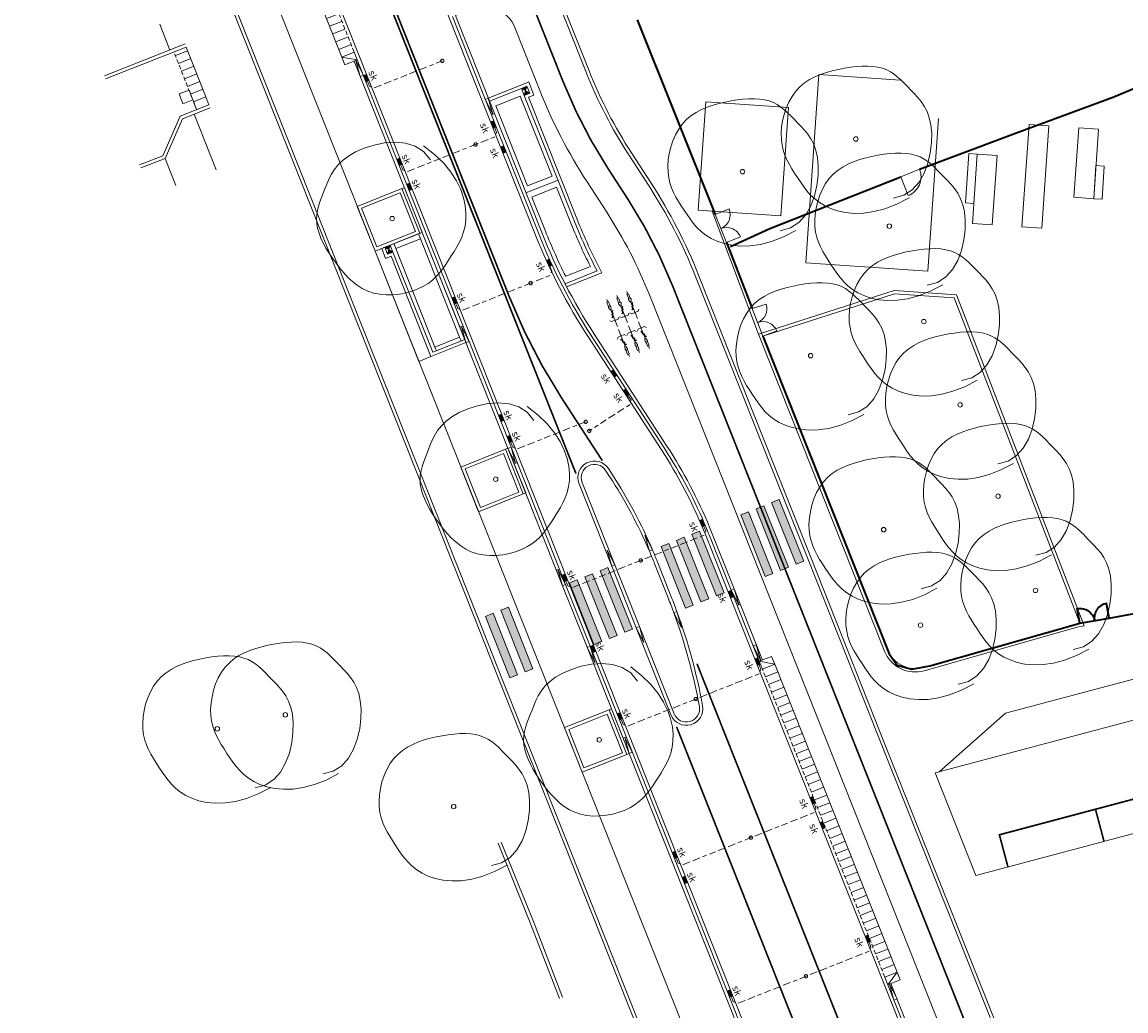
# Model space of a CAD drawing. Header units: metres. Extents: x 196678 to 197613, y 355400 to 356418.
# Tile 32 of 40: x 196789 to 196856, y 355919 to 355979. Entities that reach past the tile are written whole.
import ezdxf
from ezdxf.enums import TextEntityAlignment as Align

# ---------------------------------------------------------------- set-up
doc = ezdxf.new("R2010")
doc.units = ezdxf.units.M
for name, pattern in [('DASHED2', [0.375, 0.25, -0.125]), ('RI-GWA_AANSLUITLEIDING-SO', [23, 4, -1.8, 2.6, -1.8, 4.6, -1.8, 4.6, -1.8]), ('VW-11_STREEP', [2, 1, -1]), ('VW-30270_STREEP', [3, 0.3, -2.7])]:
    doc.linetypes.add(name, pattern=pattern)
for name, color, linetype, lineweight in [('B-ME-IE-TERREINAFSCHEIDING_DOORGANG-G', 1, 'Continuous', 18), ('B-WE-GR-BOOM-S', 252, 'Continuous', 18), ('B-WE-IE-TERREINAFSCHEIDING_KUNSTMATIG_HEKWERK_RASTER-G', 23, 'IE-TERREINAFSCHEIDING_KUNSTMATIG-SO', 35), ('B-WE-RI-GWA_RIOOLPUT_PUTRAND-G', 30, 'Continuous', 18), ('N-WE-GR-BOOM-S', 7, 'Continuous', 18), ('N-WE-RI-GWA_KOLK_STRAATKOLK-450X300-S', 5, 'Continuous', 18), ('N-WE-RI-GWA_KOLK_STRAATKOLK-S', 5, 'Continuous', 18), ('N-WE-RI-GWA_KOLKAANSLUITLEIDING-G', 5, 'RI-GWA_AANSLUITLEIDING-SO', 18), ('N-WE-RI-HWA_KOLK-S', 5, 'Continuous', 18), ('N-WE-VH-GOOT-TEGEL_200x200-G', 5, 'Continuous', 18), ('N-WE-VH-KANTOPSLUITING_ELEMENT_VERLOOPBAND-G', 5, 'Continuous', 18), ('N01-WE-IE-MEUBILAIR_WEGMEUBILAIR_FIETSENREK-S', 7, 'Continuous', 9), ('N01-WE-IE-TERREINAFSCHEIDING_KUNSTMATIG_RASTERHEKWERK-G', 20, 'IE-TERREINAFSCHEIDING_KUNSTMATIG-SO', 35), ('N01-WE-VH-GOOT_TEGEL-G', 5, 'Continuous', 18), ('N01-WE-VH-KANTOPSLUITING_ACHTERKANTBAND-G', 5, 'Continuous', 18), ('N01-WE-VH-KANTOPSLUITING_ELEMENT_INRIT-G', 5, 'Continuous', 18), ('N01-WE-VH-KANTOPSLUITING_ELEMENT_INRIT_VOORKANT_BLOKKEN-G', 5, 'DASHED2', 18), ('N01-WE-VH-KANTOPSLUITING_GELEIDEBAND_50 200-G', 5, 'Continuous', 18), ('N01-WE-VH-KANTOPSLUITING_OPSLUITBAND_200X250-G', 5, 'Continuous', 18), ('N01-WE-VH-KANTOPSLUITING_TROTTOIRBAND_180X200-G', 5, 'Continuous', 18), ('N01-WE-VH-KANTOPSLUITING_VERLOOPBAND-G', 5, 'Continuous', 18), ('N01-WE-VH-KANTVERHARDING-G', 5, 'Continuous', 13), ('N01-WE-VH-MATERIAALGRENS-G', 5, 'Continuous', 13), ('N01-WE-VW-MARKERING_DWARS_OVERSTEEK_VOETGANGERS-G', 7, 'Continuous', 0), ('N01-WE-VW-MARKERING_DWARS_OVERSTEEK_VOETGANGERS-V', 7, 'Continuous', 18), ('N01-WE-VW-MARKERING_LANGS_STREEP_11-G', 7, 'VW-11_STREEP', 13), ('N01-WE-VW-MARKERING_LANGS_STREEP_11_010-G', 7, 'VW-11_STREEP', 13), ('N01-WE-VW-MARKERING_LANGS_STREEP_30270_010-G', 7, 'VW-30270_STREEP', 13), ('N01-WE-VW-MARKERING_LANGS_STREEP_DOORGETROKKEN_010-G', 7, 'Continuous', 13)]:
    doc.layers.add(name, color=color, linetype=linetype, lineweight=lineweight)
doc.layers.add('B-WE-IE-TERREINAFSCHEIDING_KUNSTMATIG_HEKWERK_GIETIJZER-G', color=7, linetype='IE-TERREINAFSCHEIDING-KUNSTMATIG', lineweight=35, true_color=0xa50000)
doc.styles.add('NLCS-ISO-M250-T18', font='NLCS-ISO.ttf', dxfattribs={"height": 0.45})
doc.linetypes.add('IE-TERREINAFSCHEIDING-KUNSTMATIG', pattern='A,4,[82,NLCS.SHX,S=0.75,R=90,X=0,Y=0],4,-2', length=10)
doc.linetypes.add('IE-TERREINAFSCHEIDING_KUNSTMATIG-SO', pattern='A,4,[82,NLCS.SHX,S=0.75,R=90,X=0,Y=0],4,-2', length=10)

# ---------------------------------------------------------------- blocks, each defined once
blk = doc.blocks.new('SGR-BOOM_09')
blk.add_lwpolyline([(-2.711, 3.837), (-3.391, 3.615), (-3.939, 3.223), (-4.367, 2.697), (-4.684, 2.075), (-4.901, 1.394), (-5.029, 0.692), (-5.078, 0.004), (-5.057, -0.631), (-4.978, -1.184), (-4.849, -1.658), (-4.679, -2.064), (-4.477, -2.414), (-4.251, -2.716), (-4.01, -2.983), (-3.764, -3.225), (-3.519, -3.452), (-3.284, -3.674), (-3.056, -3.889), (-2.829, -4.093), (-2.6, -4.282), (-2.363, -4.453), (-2.114, -4.603), (-1.847, -4.727), (-1.559, -4.822), (-1.246, -4.884), (-0.91, -4.917), (-0.554, -4.921), (-0.182, -4.9), (0.202, -4.856), (0.595, -4.791), (0.994, -4.707), (1.395, -4.608), (1.794, -4.494), (2.188, -4.363), (2.571, -4.21), (2.939, -4.034), (3.289, -3.828), (3.615, -3.591), (3.913, -3.317), (4.179, -3.005), (4.41, -2.651), (4.604, -2.263), (4.761, -1.849), (4.881, -1.421), (4.964, -0.986), (5.01, -0.553), (5.019, -0.132), (4.99, 0.267), (4.925, 0.639), (4.826, 0.985), (4.699, 1.309), (4.548, 1.616), (4.377, 1.91), (4.191, 2.196), (3.994, 2.477), (3.79, 2.759), (3.583, 3.043), (3.366, 3.327), (3.134, 3.606), (2.878, 3.874), (2.592, 4.126), (2.268, 4.357), (1.9, 4.563), (1.48, 4.737), (1.004, 4.874), (0.471, 4.963), (-0.115, 4.99), (-0.752, 4.944), (-1.438, 4.81), (-2.17, 4.577), (-2.945, 4.231), (-3.76, 3.761)])
blk.add_circle((0, 0), 0.15)
blk = doc.blocks.new('SRI-KOLK_STRAAT_450X350-SO')
h = blk.add_hatch(color=256)
h.dxf.hatch_style = 1
h.paths.add_polyline_path([(-1.125, 0), (0, 0.875), (-1.125, 1.75)])
h.paths.add_polyline_path([(1.125, 0), (1.125, 1.75), (0, 0.875)])
for p, q in [((-1.125, 0), (1.125, 1.75)), ((1.125, 0), (-1.125, 1.75))]:
    blk.add_line(p, q)
blk.add_lwpolyline([(-1.125, 0), (1.125, 0), (1.125, 1.75), (-1.125, 1.75)], close=True)
blk = doc.blocks.new('*U161')
blk.add_solid([(0.225, 0), (-0.225, 0), (0.225, -0.2), (-0.225, -0.2)])
at = {"style": 'NLCS-ISO-M250-T18'}
blk.add_attdef('SK', text='', height=0.45, dxfattribs=at).set_placement((0, -1.01), align=Align.BOTTOM_CENTER)
blk = doc.blocks.new('*U162')
blk.add_solid([(0.225, 0), (-0.225, 0), (0.225, -0.2), (-0.225, -0.2)])
at = {"style": 'NLCS-ISO-M250-T18'}
blk.add_attdef('SK', text='', height=0.45, dxfattribs=at).set_placement((0, 0), align=Align.BOTTOM_CENTER)
blk = doc.blocks.new('*U18')
at = {"flags": 128}
for points in [[(-0.078, 1.345), (-0.028, 1.196, 0.720759), (0.028, 1.196), (0.078, 1.345, 0.511918), (0.031, 1.411), (-0.031, 1.411, 0.511918)], [(0.572, 1.345), (0.622, 1.196, 0.720759), (0.678, 1.196), (0.728, 1.345, 0.511918), (0.681, 1.411), (0.619, 1.411, 0.511918)], [(1.222, 1.345), (1.272, 1.196, 0.720759), (1.328, 1.196), (1.378, 1.345, 0.511918), (1.331, 1.411), (1.269, 1.411, 0.511918)]]:
    blk.add_lwpolyline(points, format="xyb", close=True, dxfattribs=at)
for points in [[(0.05, 1.407), (0.05, 1.698), (-0.05, 1.698), (-0.05, 1.407)], [(0.7, 1.407), (0.7, 1.698), (0.6, 1.698), (0.6, 1.407)], [(1.35, 1.407), (1.35, 1.698), (1.25, 1.698), (1.25, 1.407)]]:
    blk.add_lwpolyline(points)
for points in [[(0, 1.698), (0, 1.85)], [(0.65, 1.698), (0.65, 1.85)], [(1.3, 1.698), (1.3, 1.85)], [(-0.1, 0.707), (-0.05, 0.707), (-0.05, 0.907), (0.05, 0.907), (0.05, 1.107), (0.1, 1.107)], [(-0.1, 0.707), (-0.1, 0.737), (-0.05, 0.737)], [(0, 0.1), (0, 1.176)], [(0.1, 1.107), (0.1, 1.077), (0.05, 1.077)], [(0.55, 0.707), (0.6, 0.707), (0.6, 0.907), (0.7, 0.907), (0.7, 1.107), (0.75, 1.107)], [(0.55, 0.707), (0.55, 0.737), (0.6, 0.737)], [(0.65, 0.1), (0.65, 1.176)], [(0.75, 1.107), (0.75, 1.077), (0.7, 1.077)], [(1.2, 0.707), (1.25, 0.707), (1.25, 0.907), (1.35, 0.907), (1.35, 1.107), (1.4, 1.107)], [(1.2, 0.707), (1.2, 0.737), (1.25, 0.737)], [(1.3, 0.1), (1.3, 1.176)], [(1.4, 1.107), (1.4, 1.077), (1.35, 1.077)], [(-0.2, 0.5), (-0.3, 0.6)], [(-0.2, 0.5), (0.2, 0.5)], [(0.2, 0.5), (0.3, 0.6)], [(0.45, 0.5), (0.35, 0.6)], [(0.45, 0.5), (0.85, 0.5)], [(0.85, 0.5), (0.95, 0.6)], [(1.1, 0.5), (1, 0.6)], [(1.1, 0.5), (1.5, 0.5)], [(1.5, 0.5), (1.6, 0.6)]]:
    blk.add_lwpolyline(points, dxfattribs=at)
blk = doc.blocks.new('*U22')
at = {"layer": 'N01-WE-VH-KANTOPSLUITING_ELEMENT_INRIT-G', "ltscale": 0.2, "flags": 128}
for points in [[(0, 0), (0.5, -0.8)], [(1, 0), (1, -0.8)], [(1.5, 0), (1.5, -0.8)], [(2, 0), (2, -0.8)], [(2.5, 0), (2.5, -0.8)], [(3, 0), (3, -0.8)], [(3.5, 0), (3.5, -0.8)], [(4, 0), (4, -0.8)], [(4.5, 0), (4.5, -0.8)], [(5, 0), (5, -0.8)], [(5.5, 0), (5.5, -0.8)], [(6, 0), (6, -0.8)], [(6.5, 0), (6.5, -0.8)], [(7, 0), (7, -0.8)], [(7.5, 0), (7.5, -0.8)], [(8, 0), (8, -0.8)], [(8.5, 0), (8.5, -0.8)], [(9, -0.8), (9.5, 0)], [(9, 0), (9, -0.8)], [(0.5, -0.8), (9, -0.8)]]:
    blk.add_lwpolyline(points, dxfattribs=at)
at = {"layer": 'N01-WE-VH-KANTOPSLUITING_ELEMENT_INRIT-G', "flags": 128}
blk.add_lwpolyline([(0.5, 0), (0, 0), (0, -0.8), (0.5, -0.8)], close=True, dxfattribs=at)
at = {"layer": 'N01-WE-VH-KANTOPSLUITING_ELEMENT_INRIT-G', "ltscale": 0.2, "flags": 128}
blk.add_lwpolyline([(9, -0.8), (9.5, -0.8), (9.5, 0), (9, 0)], close=True, dxfattribs=at)
at = {"layer": 'N01-WE-VH-KANTOPSLUITING_ELEMENT_INRIT_VOORKANT_BLOKKEN-G', "flags": 128}
blk.add_lwpolyline([(0.5, 0), (9, 0)], dxfattribs=at)
blk = doc.blocks.new('*U24')
at = {"layer": 'N01-WE-VH-KANTOPSLUITING_ELEMENT_INRIT-G', "flags": 128}
blk.add_lwpolyline([(0, -0.8), (0.5, -0.8), (0.5, 0), (0, 0)], dxfattribs=at)
at = {"layer": 'N01-WE-VH-KANTOPSLUITING_ELEMENT_INRIT-G', "ltscale": 0.2, "flags": 128}
for points in [[(1, 0), (1, -0.8)], [(1.5, 0), (1.5, -0.8)], [(2, 0), (2, -0.8)], [(2.5, 0), (2.5, -0.8)], [(3, 0), (3, -0.8)], [(3.5, 0), (3.5, -0.8)], [(0.5, -0.8), (3.739, -0.8)]]:
    blk.add_lwpolyline(points, dxfattribs=at)
at = {"layer": 'N01-WE-VH-KANTOPSLUITING_ELEMENT_INRIT_VOORKANT_BLOKKEN-G', "flags": 128}
blk.add_lwpolyline([(0, 0), (3.739, 0)], dxfattribs=at)
blk = doc.blocks.new('*U27')
at = {"layer": 'N01-WE-VH-KANTOPSLUITING_ELEMENT_INRIT-G', "ltscale": 0.2, "flags": 128}
for points in [[(0, 0), (0.5, -0.8)], [(1, 0), (1, -0.8)], [(1.5, 0), (1.5, -0.8)], [(2, 0), (2, -0.8)], [(2.5, 0), (2.5, -0.8)], [(3, 0), (3, -0.8)], [(3.5, 0), (3.5, -0.8)], [(4, 0), (4, -0.8)], [(4.5, 0), (4.5, -0.8)], [(5, 0), (5, -0.8)], [(5.5, 0), (5.5, -0.8)], [(6, 0), (6, -0.8)], [(6.5, 0), (6.5, -0.8)], [(7, 0), (7, -0.8)], [(7.5, 0), (7.5, -0.8)], [(8, 0), (8, -0.8)], [(8.5, 0), (8.5, -0.8)], [(9, 0), (9, -0.8)], [(9.5, 0), (9.5, -0.8)], [(10, 0), (10, -0.8)], [(10.5, 0), (10.5, -0.8)], [(11, 0), (11, -0.8)], [(11.5, 0), (11.5, -0.8)], [(12, 0), (12, -0.8)], [(12.5, 0), (12.5, -0.8)], [(13, 0), (13, -0.8)], [(13.5, 0), (13.5, -0.8)], [(14, 0), (14, -0.8)], [(14.5, 0), (14.5, -0.8)], [(15, 0), (15, -0.8)], [(15.5, 0), (15.5, -0.8)], [(16, 0), (16, -0.8)], [(16.5, 0), (16.5, -0.8)], [(17, 0), (17, -0.8)], [(17.5, 0), (17.5, -0.8)], [(18, 0), (18, -0.8)], [(18.5, 0), (18.5, -0.8)], [(19, 0), (19, -0.8)], [(19.5, 0), (19.5, -0.8)], [(20, 0), (20, -0.8)], [(20.5, -0.8), (21, 0)], [(20.5, 0), (20.5, -0.8)], [(0.5, -0.8), (20.5, -0.8)]]:
    blk.add_lwpolyline(points, dxfattribs=at)
at = {"layer": 'N01-WE-VH-KANTOPSLUITING_ELEMENT_INRIT-G', "flags": 128}
blk.add_lwpolyline([(0.5, 0), (0, 0), (0, -0.8), (0.5, -0.8)], close=True, dxfattribs=at)
at = {"layer": 'N01-WE-VH-KANTOPSLUITING_ELEMENT_INRIT-G', "ltscale": 0.2, "flags": 128}
blk.add_lwpolyline([(20.5, -0.8), (21, -0.8), (21, 0), (20.5, 0)], close=True, dxfattribs=at)
at = {"layer": 'N01-WE-VH-KANTOPSLUITING_ELEMENT_INRIT_VOORKANT_BLOKKEN-G', "flags": 128}
blk.add_lwpolyline([(0.5, 0), (20.5, 0)], dxfattribs=at)
blk = doc.blocks.new('Verloopband')
at = {"flags": 128}
blk.add_lwpolyline([(-0.276, 0.966), (0, 0), (-0.462, 0.892)], close=True, dxfattribs=at)
blk = doc.blocks.new('Boomplantvak 2900x2900')
at = {"layer": 'N01-WE-VH-KANTOPSLUITING_ACHTERKANTBAND-G', "ltscale": 0.2, "flags": 128}
blk.add_lwpolyline([(0.2, -0.2), (2.7, -0.2), (2.7, -2.7), (0.2, -2.7)], close=True, dxfattribs=at)
at = {"layer": 'N01-WE-VH-KANTOPSLUITING_OPSLUITBAND_200X250-G', "ltscale": 0.1, "flags": 128}
blk.add_lwpolyline([(0, 0), (2.9, 0), (2.9, -2.9), (0, -2.9)], close=True, dxfattribs=at)
at = {"layer": 'N01-WE-VH-MATERIAALGRENS-G', "ltscale": 0.2, "flags": 128}
blk.add_lwpolyline([(2.9, -2.9), (2.9, -3.06), (0, -3.06), (0, -2.9)], dxfattribs=at)

msp = doc.modelspace()

# ---------------------------------------------------------------- hatches: boundary and pattern name
at = {"layer": 'N01-WE-VW-MARKERING_DWARS_OVERSTEEK_VOETGANGERS-V'}
h = msp.add_hatch(color=256, dxfattribs=at)
h.dxf.hatch_style = 1
h.paths.add_polyline_path([(196829.719, 355948.078), (196831.196, 355944.361), (196831.661, 355944.546), (196830.184, 355948.263)])
h.paths.add_polyline_path([(196829.254, 355947.894), (196828.79, 355947.709), (196830.267, 355943.992), (196830.731, 355944.177)])
h.paths.add_polyline_path([(196828.325, 355947.524), (196827.86, 355947.34), (196829.337, 355943.623), (196829.802, 355943.807)])
h.paths.add_polyline_path([(196824.19, 355945.881), (196825.667, 355942.164), (196826.131, 355942.349), (196824.654, 355946.066)])
h.paths.add_polyline_path([(196823.725, 355945.696), (196823.26, 355945.512), (196824.737, 355941.795), (196825.202, 355941.979)])
h.paths.add_polyline_path([(196822.796, 355945.327), (196822.331, 355945.143), (196823.808, 355941.425), (196824.273, 355941.61)])
h.paths.add_polyline_path([(196833.132, 355949.435), (196832.667, 355949.25), (196834.144, 355945.533), (196834.609, 355945.717)])
h.paths.add_polyline_path([(196834.061, 355949.804), (196833.596, 355949.619), (196835.074, 355945.902), (196835.538, 355946.087)])
h.paths.add_polyline_path([(196834.526, 355949.989), (196836.003, 355946.271), (196836.468, 355946.456), (196834.99, 355950.173)])
h.paths.add_polyline_path([(196818.651, 355943.68), (196818.186, 355943.495), (196819.663, 355939.778), (196820.128, 355939.963)])
h.paths.add_polyline_path([(196817.721, 355943.311), (196817.257, 355943.126), (196818.734, 355939.409), (196819.199, 355939.594)])

# ---------------------------------------------------------------- linework, layer by layer
at = {"layer": 'B-ME-IE-TERREINAFSCHEIDING_DOORGANG-G', "flags": 128}
for points in [[(196842.32, 355969.652), (196843.458, 355970.105)], [(196831.799, 355965.683), (196831.121, 355967.37)], [(196833.355, 355961.692), (196834.005, 355960.024)]]:
    msp.add_lwpolyline(points, dxfattribs=at)
for points in [[(196842.32, 355969.652), (196842.77, 355968.513, 0.414906), (196843.458, 355970.105)], [(196831.799, 355965.683), (196832.642, 355966.022, 0.414214), (196831.46, 355966.526, 0.414214), (196831.965, 355967.708), (196831.121, 355967.37)], [(196833.355, 355961.692), (196834.209, 355961.958, -0.393878), (196833.68, 355960.858, -0.414214), (196834.839, 355960.35), (196834.005, 355960.024)]]:
    msp.add_lwpolyline(points, format="xyb", dxfattribs=at)
at = {"layer": 'B-WE-IE-TERREINAFSCHEIDING_KUNSTMATIG_HEKWERK_GIETIJZER-G', "ltscale": 0.15, "flags": 128}
for points in [[(196826.417, 355979.107), (196831.121, 355967.37)], [(196831.799, 355965.683), (196833.355, 355961.692)], [(196834.005, 355960.024), (196841.614, 355940.87), (196842.102, 355940.188), (196842.984, 355939.947), (196844.074, 355940.149), (196852.922, 355942.664), (196853.129, 355942.707)], [(196854.901, 355943.022), (196856.308, 355943.277), (196867.076, 355944.294), (196879.13, 355945.47), (196881.695, 355945.712)]]:
    msp.add_lwpolyline(points, dxfattribs=at)
at = {"layer": 'B-WE-IE-TERREINAFSCHEIDING_KUNSTMATIG_HEKWERK_RASTER-G', "ltscale": 0.15, "flags": 128}
for points in [[(196843.458, 355970.105), (196849.24, 355972.286), (196855.177, 355974.477), (196856.571, 355975.045), (196860.222, 355976.539)], [(196832.054, 355965.443), (196834.423, 355966.536), (196842.32, 355969.652)]]:
    msp.add_lwpolyline(points, dxfattribs=at)
at = {"layer": 'B-WE-RI-GWA_RIOOLPUT_PUTRAND-G', "flags": 128}
msp.add_lwpolyline([(196798.77, 355974.656), (196798.994, 355974.057), (196799.594, 355974.28), (196799.37, 355974.88)], close=True, dxfattribs=at)
at = {"layer": 'N-WE-RI-GWA_KOLKAANSLUITLEIDING-G', "ltscale": 0.1, "flags": 128}
for points in [[(196814.655, 355976.643), (196810.52, 355974.999), (196810.26, 355975.111), (196810.149, 355975.39)], [(196817.825, 355972.594), (196817.935, 355972.316), (196817.823, 355972.056), (196816.662, 355971.594)], [(196816.662, 355971.594), (196812.526, 355969.951), (196812.266, 355970.063), (196812.156, 355970.342)], [(196821.148, 355964.231), (196821.259, 355963.952), (196821.147, 355963.692), (196819.985, 355963.23)], [(196819.985, 355963.23), (196815.85, 355961.587), (196815.59, 355961.699), (196815.479, 355961.978)], [(196825.88, 355956.439), (196826.043, 355956.187), (196825.984, 355955.911), (196823.527, 355954.317)], [(196823.309, 355954.867), (196819.173, 355953.223), (196818.914, 355953.335), (196818.803, 355953.614)], [(196830.438, 355948.555), (196830.557, 355948.279), (196830.45, 355948.022), (196826.633, 355946.503)], [(196826.633, 355946.503), (196822.497, 355944.859), (196822.237, 355944.971), (196822.127, 355945.25)], [(196833.768, 355940.192), (196833.878, 355939.913), (196833.766, 355939.653), (196829.956, 355938.139)], [(196829.956, 355938.139), (196825.821, 355936.496), (196825.561, 355936.608), (196825.45, 355936.886)], [(196837.091, 355931.828), (196837.202, 355931.549), (196837.09, 355931.289), (196833.28, 355929.775)], [(196833.28, 355929.775), (196829.144, 355928.132), (196828.885, 355928.244), (196828.774, 355928.523)], [(196840.415, 355923.464), (196840.526, 355923.185), (196840.414, 355922.925), (196836.604, 355921.411)], [(196836.604, 355921.411), (196832.468, 355919.768), (196832.208, 355919.88), (196832.098, 355920.159)]]:
    msp.add_lwpolyline(points, dxfattribs=at)
at = {"layer": 'N-WE-RI-GWA_KOLKAANSLUITLEIDING-G'}
for centre in [(196814.655, 355976.643), (196816.662, 355971.594), (196819.985, 355963.23), (196823.309, 355954.867), (196823.527, 355954.317), (196826.633, 355946.503), (196829.956, 355938.139), (196833.28, 355929.775), (196836.604, 355921.411)]:
    msp.add_circle(centre, 0.1, dxfattribs=at)
at = {"layer": 'N-WE-VH-GOOT-TEGEL_200x200-G', "ltscale": 0.2, "flags": 128}
msp.add_lwpolyline([(196726.678, 356131.426), (196728.237, 356131.263, -0.02198), (196732.218, 356130.67, -0.01455), (196734.818, 356130.085, -0.098608), (196750.954, 356122.357, -0.054401), (196758.211, 356115.569, -0.083161), (196766.044, 356102.624), (196782.219, 356061.922), (196787.389, 356048.912), (196813.784, 355982.491), (196815.077, 355979.238), (196820.285, 355966.132, 0.049389), (196823.47, 355959.969), (196827.877, 355953.178, -0.045842), (196830.414, 355948.352, -0.003539), (196830.573, 355947.961), (196831.893, 355944.638), (196841.356, 355920.825), (196845.685, 355909.933, -0.049389)], format="xyb", dxfattribs=at)
at = {"layer": 'N-WE-VH-KANTOPSLUITING_ELEMENT_VERLOOPBAND-G', "flags": 128}
for points in [[(196817.246, 355974.32), (196817.432, 355974.393)], [(196817.432, 355974.393), (196817.708, 355973.427), (196817.246, 355974.32)], [(196817.616, 355973.39), (196817.801, 355973.464)], [(196815.901, 355960.645), (196815.715, 355960.571)], [(196816.27, 355959.716), (196815.808, 355960.608), (196816.085, 355959.642)], [(196816.27, 355959.716), (196816.085, 355959.642)], [(196818.619, 355953.263), (196818.805, 355953.337)], [(196818.805, 355953.337), (196819.082, 355952.37), (196818.619, 355953.263)], [(196818.989, 355952.333), (196819.175, 355952.407)], [(196821.729, 355945.981), (196821.543, 355945.907)], [(196822.098, 355945.051), (196821.636, 355945.944), (196821.912, 355944.977)], [(196822.098, 355945.051), (196821.912, 355944.977)], [(196832.08, 355944.709), (196832.266, 355944.783)], [(196832.266, 355944.783), (196832.542, 355943.817), (196832.08, 355944.709)], [(196832.449, 355943.78), (196832.635, 355943.854)], [(196823.391, 355941.256), (196823.577, 355941.33)], [(196823.576, 355941.33), (196823.853, 355940.364), (196823.391, 355941.256)], [(196823.76, 355940.327), (196823.946, 355940.401)], [(196825.754, 355935.851), (196825.568, 355935.777)], [(196826.123, 355934.922), (196825.661, 355935.814), (196825.937, 355934.848)], [(196826.123, 355934.922), (196825.937, 355934.848)]]:
    msp.add_lwpolyline(points, dxfattribs=at)
at = {"layer": 'N01-WE-IE-TERREINAFSCHEIDING_KUNSTMATIG_RASTERHEKWERK-G', "flags": 128}
for points in [[(196853.129, 355942.707), (196852.971, 355943.593, -0.414214), (196854.015, 355942.865)], [(196854.901, 355943.022), (196854.743, 355943.908, 0.414214), (196854.015, 355942.865)]]:
    msp.add_lwpolyline(points, format="xyb", dxfattribs=at)
msp.add_lwpolyline([(196853.129, 355942.707), (196854.901, 355943.022)], dxfattribs=at)
at = {"layer": 'N01-WE-VH-GOOT_TEGEL-G', "ltscale": 0.2, "flags": 128}
msp.add_lwpolyline([(196753.897, 356107.847, -0.062892), (196760.19, 356099.349), (196762.449, 356095.328, -0.033399), (196763.323, 356093.497), (196806.198, 355985.603), (196822.284, 355945.124), (196826.31, 355934.995), (196834.231, 355915.061)], format="xyb", dxfattribs=at)
at = {"layer": 'N01-WE-VH-KANTOPSLUITING_ACHTERKANTBAND-G', "ltscale": 0.2, "flags": 128}
for points in [[(196835.434, 355950.35), (196830.125, 355963.71, 0.049323), (196827.261, 355969.253), (196826.073, 355971.085, -0.049323), (196823.517, 355976.034), (196821.266, 355981.698)], [(196830.784, 355948.505, 0.045842), (196828.212, 355953.396), (196823.805, 355960.186, -0.049389), (196820.657, 355966.279), (196815.448, 355979.386)], [(196822.153, 355963.016), (196824.284, 355963.862, -0.027627), (196822.776, 355967.121), (196819.864, 355974.448), (196820.189, 355974.578), (196819.875, 355975.368), (196819.55, 355975.238)], [(196832.265, 355944.786), (196830.944, 355948.108, 0.003516), (196830.785, 355948.502)], [(196849.357, 355895.376, -0.007479), (196849.155, 355896.397), (196847.698, 355904.36, 0.049389), (196846.056, 355910.08), (196841.728, 355920.972)]]:
    msp.add_lwpolyline(points, format="xyb", dxfattribs=at)
for points in [[(196803.909, 355974.955), (196801.695, 355980.526)], [(196794.266, 355975.737), (196799.128, 355977.659)], [(196809.335, 355976.627), (196821.913, 355944.976)], [(196816.653, 355942.886), (196803.909, 355974.955)], [(196819.55, 355975.238), (196817.431, 355974.396)], [(196796.463, 355970.179), (196797.936, 355970.757), (196798.979, 355973.149), (196800.65, 355973.81)], [(196810.997, 355965.323), (196811.237, 355964.719), (196811.562, 355964.849), (196813.966, 355958.799), (196816.085, 355959.641)], [(196836.911, 355946.632), (196835.434, 355950.35)], [(196841.088, 355936.123), (196836.911, 355946.632)], [(196821.913, 355944.976), (196823.39, 355941.259)], [(196833.973, 355940.488), (196832.265, 355944.786)], [(196816.653, 355942.886), (196818.13, 355939.169)], [(196823.39, 355941.259), (196825.938, 355934.847)], [(196821.441, 355930.837), (196818.13, 355939.169)], [(196845.324, 355925.463), (196841.088, 355936.123)], [(196825.938, 355934.847), (196833.859, 355914.913)], [(196825.872, 355919.685), (196821.441, 355930.837)], [(196818.019, 355929.433), (196819.967, 355924.641), (196821.727, 355920.075)], [(196848.74, 355916.865), (196845.324, 355925.463)], [(196836.908, 355891.916), (196825.872, 355919.685)]]:
    msp.add_lwpolyline(points, dxfattribs=at)
for points in [[(196852.922, 355942.664), (196853.128, 355942.707), (196845.536, 355962.339), (196841.94, 355962.589), (196834.005, 355960.024), (196841.522, 355941.106, 0.384854), (196843.687, 355940.039)], [(196828.628, 355943.341, 0.006866), (196828.287, 355944.234), (196827.448, 355946.346, 0.006471), (196827.154, 355947.059, 0.042904), (196824.752, 355951.564), (196824.511, 355951.935, 0.905871), (196823.096, 355951.204), (196825.072, 355946.232), (196826.549, 355942.515), (196828.64, 355937.254, 0.906574), (196830.17, 355937.695, 0.042122)]]:
    msp.add_lwpolyline(points, format="xyb", close=True, dxfattribs=at)
at = {"layer": 'N01-WE-VH-KANTOPSLUITING_GELEIDEBAND_50 200-G', "ltscale": 0.2, "flags": 128}
for points in [[(196835.248, 355950.276), (196829.939, 355963.636, 0.049323), (196827.094, 355969.144), (196825.905, 355970.977, -0.049323), (196823.331, 355975.96), (196821.08, 355981.624)], [(196830.599, 355948.428, 0.045842), (196828.044, 355953.287), (196823.637, 355960.078, -0.049389), (196820.471, 355966.205), (196817.245, 355974.322)], [(196822.061, 355963.194), (196824.003, 355963.966, -0.025919), (196822.59, 355967.047), (196819.604, 355974.56)], [(196848.404, 355899.387), (196847.502, 355904.324, 0.049389), (196845.87, 355910.007), (196841.542, 355920.898)]]:
    msp.add_lwpolyline(points, format="xyb", dxfattribs=at)
for points in [[(196809.521, 355976.701), (196816.271, 355959.715)], [(196819.438, 355974.979), (196817.505, 355974.21)], [(196816.839, 355942.96), (196805.381, 355971.792)], [(196811.183, 355965.397), (196811.349, 355964.979), (196811.674, 355965.108), (196814.078, 355959.059), (196816.011, 355959.827)], [(196818.804, 355953.34), (196822.098, 355945.05)], [(196840.902, 355936.049), (196836.725, 355946.558)], [(196833.787, 355940.414), (196832.079, 355944.712)], [(196823.576, 355941.333), (196826.124, 355934.921)], [(196821.627, 355930.911), (196818.316, 355939.243)], [(196848.555, 355916.791), (196845.138, 355925.389)], [(196836.097, 355894.497), (196826.058, 355919.759)]]:
    msp.add_lwpolyline(points, dxfattribs=at)
at = {"layer": 'N01-WE-VH-KANTOPSLUITING_GELEIDEBAND_50 200-G', "flags": 128}
msp.add_lwpolyline([(196819.438, 355974.979), (196819.763, 355975.108), (196819.929, 355974.69), (196819.604, 355974.56)], dxfattribs=at)
at = {"layer": 'N01-WE-VH-KANTOPSLUITING_OPSLUITBAND_200X250-G', "ltscale": 0.1, "flags": 128}
for points in [[(196805.381, 355971.792), (196800.753, 355983.439)], [(196817.245, 355974.322), (196815.262, 355979.312)], [(196816.271, 355959.715), (196818.804, 355953.34)], [(196836.725, 355946.558), (196835.248, 355950.276)], [(196824.886, 355946.158), (196826.364, 355942.441)], [(196822.098, 355945.05), (196823.576, 355941.333)], [(196818.316, 355939.243), (196816.839, 355942.96)], [(196845.138, 355925.389), (196840.902, 355936.049)], [(196826.124, 355934.921), (196834.045, 355914.987)], [(196826.058, 355919.759), (196821.627, 355930.911)], [(196818.204, 355929.508), (196820.153, 355924.715), (196821.914, 355920.147)]]:
    msp.add_lwpolyline(points, dxfattribs=at)
msp.add_lwpolyline([(196852.969, 355942.47), (196853.4, 355942.56), (196845.677, 355962.529), (196841.915, 355962.791), (196833.741, 355960.149), (196841.336, 355941.032, 0.384854), (196843.742, 355939.847)], format="xyb", close=True, dxfattribs=at)
for points in [[(196832.079, 355944.712), (196830.758, 355948.035, 0.003539), (196830.599, 355948.428)], [(196828.814, 355943.415, 0.006826), (196828.473, 355944.308), (196827.634, 355946.42, 0.006428), (196827.34, 355947.133)]]:
    msp.add_lwpolyline(points, format="xyb", dxfattribs=at)
at = {"layer": 'N01-WE-VH-KANTOPSLUITING_TROTTOIRBAND_180X200-G', "ltscale": 0.2, "flags": 128}
for points in [[(196794.34, 355975.551), (196799.202, 355977.473)], [(196796.39, 355970.365), (196797.786, 355970.913), (196798.829, 355973.304), (196800.576, 355973.996)]]:
    msp.add_lwpolyline(points, dxfattribs=at)
for points in [[(196827.34, 355947.133, 0.042947), (196824.92, 355951.672), (196824.679, 355952.044, 0.905871), (196822.911, 355951.13), (196824.886, 355946.158)], [(196826.364, 355942.441), (196828.454, 355937.18, 0.906574), (196830.367, 355937.731, 0.042161), (196828.814, 355943.415)]]:
    msp.add_lwpolyline(points, format="xyb", dxfattribs=at)
at = {"layer": 'N01-WE-VH-KANTOPSLUITING_VERLOOPBAND-G', "flags": 128}
for points in [[(196825.072, 355946.232), (196824.61, 355947.124), (196824.886, 355946.158)], [(196826.549, 355942.515), (196826.826, 355941.548), (196826.364, 355942.441)]]:
    msp.add_lwpolyline(points, close=True, dxfattribs=at)
at = {"layer": 'N01-WE-VH-KANTVERHARDING-G', "flags": 128}
msp.add_lwpolyline([(196844.593, 355973.167), (196843.952, 355963.953), (196836.589, 355964.465), (196837.379, 355975.822), (196842.282, 355975.48)], dxfattribs=at)
for points in [[(196835.549, 355973.822), (196830.561, 355974.169), (196830.106, 355967.634), (196835.094, 355967.286)], [(196850.067, 355972.807), (196851.264, 355972.724), (196850.834, 355966.539), (196849.636, 355966.622)], [(196853.06, 355972.599), (196854.257, 355972.516), (196853.965, 355968.326), (196852.768, 355968.409)], [(196846.935, 355971.02), (196846.734, 355968.031), (196846.228, 355968.066), (196846.436, 355971.055)], [(196846.935, 355971.02), (196848.132, 355970.937), (196847.841, 355966.747), (196846.644, 355966.831)], [(196854.603, 355970.286), (196854.471, 355968.295), (196853.965, 355968.326), (196854.104, 355970.321)]]:
    msp.add_lwpolyline(points, close=True, dxfattribs=at)
at = {"layer": 'N01-WE-VH-MATERIAALGRENS-G', "ltscale": 0.2, "flags": 128}
for points in [[(196760.181, 356092.033), (196874.703, 355803.846)], [(196797.607, 355978.855), (196798.204, 355977.293)], [(196801.011, 355970.072), (196799.682, 355973.427)], [(196797.936, 355970.757), (196798.581, 355969.116)], [(196821.639, 355969.44), (196819.706, 355968.672)], [(196830.935, 355967.576), (196833.741, 355960.149)], [(196811.508, 355965.527), (196813.441, 355966.295)], [(196813.336, 355965.909), (196813.218, 355966.206)], [(196816.011, 355959.827), (196813.441, 355966.295)], [(196810.597, 355965.165), (196811.322, 355965.453)], [(196811.849, 355965.318), (196811.731, 355965.615)], [(196810.597, 355965.165), (196813.241, 355958.511)], [(196815.7, 355959.961), (196815.788, 355959.738)], [(196814.213, 355959.37), (196814.301, 355959.147)], [(196813.966, 355958.799), (196813.241, 355958.511)], [(196871.245, 355940.811), (196865.989, 355941.898), (196848.639, 355937.286), (196844.617, 355933.733)]]:
    msp.add_lwpolyline(points, dxfattribs=at)
msp.add_lwpolyline([(196815.448, 355979.386), (196816.433, 355979.778, -0.414213), (196819.031, 355978.658), (196820.543, 355974.852, 0.049323), (196823.388, 355969.344), (196824.577, 355967.512, -0.049323), (196827.151, 355962.528), (196847.857, 355910.423, -0.049389), (196849.407, 355905.024), (196849.796, 355902.894, 0.049389), (196851.509, 355896.928), (196888.2, 355804.599, 0.054457), (196895.62, 355790.588, -0.054457)], format="xyb", dxfattribs=at)
for points in [[(196819.363, 355974.518), (196817.876, 355973.927), (196819.796, 355969.095), (196821.283, 355969.686)], [(196814.213, 355959.37), (196811.849, 355965.318), (196813.336, 355965.909), (196815.7, 355959.961)], [(196846.855, 355927.499), (196901.223, 355941.95), (196899.205, 355948.243), (196844.401, 355933.676)]]:
    msp.add_lwpolyline(points, close=True, dxfattribs=at)
msp.add_lwpolyline([(196820.062, 355968.426), (196820.88, 355966.368, 0.021627), (196822.102, 355963.641), (196823.595, 355964.234, -0.02268), (196822.367, 355966.959), (196821.549, 355969.017)], format="xyb", close=True, dxfattribs=at)
at = {"layer": 'N01-WE-VW-MARKERING_DWARS_OVERSTEEK_VOETGANGERS-G', "flags": 128}
for points in [[(196834.526, 355949.989), (196836.003, 355946.271), (196836.468, 355946.456), (196834.99, 355950.173)], [(196833.132, 355949.435), (196832.667, 355949.25), (196834.144, 355945.533), (196834.609, 355945.717)], [(196834.061, 355949.804), (196833.596, 355949.619), (196835.074, 355945.902), (196835.538, 355946.087)], [(196829.719, 355948.078), (196831.196, 355944.361), (196831.661, 355944.546), (196830.184, 355948.263)], [(196828.325, 355947.524), (196827.86, 355947.34), (196829.337, 355943.623), (196829.802, 355943.807)], [(196829.254, 355947.894), (196828.79, 355947.709), (196830.267, 355943.992), (196830.731, 355944.177)], [(196824.19, 355945.881), (196825.667, 355942.164), (196826.131, 355942.349), (196824.654, 355946.066)], [(196822.796, 355945.327), (196822.331, 355945.143), (196823.808, 355941.425), (196824.273, 355941.61)], [(196823.725, 355945.696), (196823.26, 355945.512), (196824.737, 355941.795), (196825.202, 355941.979)], [(196817.721, 355943.311), (196817.257, 355943.126), (196818.734, 355939.409), (196819.199, 355939.594)], [(196818.651, 355943.68), (196818.186, 355943.495), (196819.663, 355939.778), (196820.128, 355939.963)]]:
    msp.add_lwpolyline(points, close=True, dxfattribs=at)
at = {"layer": 'N01-WE-VW-MARKERING_LANGS_STREEP_11-G', "const_width": 0.1, "flags": 128}
for points in [[(196840.809, 355913.132), (196830.025, 355940.267)], [(196838.439, 355912.19), (196828.796, 355936.456)]]:
    msp.add_lwpolyline(points, dxfattribs=at)
at = {"layer": 'N01-WE-VW-MARKERING_LANGS_STREEP_11_010-G', "flags": 128}
msp.add_lwpolyline([(196761.092, 356104.745, 0.1, 0.1, -0.046836), (196764.835, 356097.41, 0.1, 0.1, 0), (196822.723, 355951.737, 0, 0, 0)], format="xyseb", dxfattribs=at)
at = {"layer": 'N01-WE-VW-MARKERING_LANGS_STREEP_11_010-G', "const_width": 0.1, "flags": 128}
msp.add_lwpolyline([(196824.311, 355952.519), (196821.856, 355956.301, -0.049389), (196818.69, 355962.429), (196765.02, 356097.484), (196764.26, 356099.398, 0.034465), (196761.584, 356104.979, 0.034186)], format="xyb", dxfattribs=at)
at = {"layer": 'N01-WE-VW-MARKERING_LANGS_STREEP_30270_010-G', "const_width": 0.1, "flags": 128}
msp.add_lwpolyline([(196913.694, 355773.946, -0.140591), (196889.594, 355805.153), (196852.903, 355897.481, -0.049389), (196851.272, 355903.164), (196850.882, 355905.294, 0.049389), (196849.251, 355910.977), (196828.545, 355963.082, 0.049323), (196825.835, 355968.328), (196824.647, 355970.16, -0.049323), (196821.937, 355975.406), (196771.316, 356102.789, 0.209036), (196740.858, 356132.944), (196734.46, 356135.413)], format="xyb", dxfattribs=at)
at = {"layer": 'N01-WE-VW-MARKERING_LANGS_STREEP_DOORGETROKKEN_010-G', "const_width": 0.1, "flags": 128}
for points in [[(196866.184, 355932.637), (196865.67, 355934.57), (196848.274, 355929.946), (196848.788, 355928.013)], [(196854.073, 355931.487), (196854.587, 355929.554)]]:
    msp.add_lwpolyline(points, dxfattribs=at)

# ---------------------------------------------------------------- block references
for name, p, rotation in [('*U22', (196806.013, 355985.529), 291.6723232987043), ('*U24', (196799.832, 355973.702), 111.5683269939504), ('Boomplantvak 2900x2900', (196810.597, 355965.165), 111.67), ('Boomplantvak 2900x2900', (196816.846, 355949.441), 111.67), ('*U27', (196841.542, 355920.898), 111.672282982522), ('Boomplantvak 2900x2900', (196823.094, 355933.717), 111.67)]:
    msp.add_blockref(name, p, dxfattribs=dict(rotation=rotation))
at = {"layer": 'B-WE-GR-BOOM-S', "xscale": 0.9000000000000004, "yscale": 0.9000000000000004, "zscale": 0.9000000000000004, "rotation": 177.2882798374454}
for p in [(196839.614, 355971.928), (196832.774, 355969.954), (196841.635, 355966.67), (196843.715, 355960.911), (196836.881, 355958.852), (196845.902, 355955.888), (196848.195, 355950.373), (196841.287, 355948.358), (196850.45, 355944.69), (196843.513, 355942.594), (196805.18, 355937.18), (196801.08, 355936.343), (196815.343, 355931.651)]:
    msp.add_blockref('SGR-BOOM_09', p, dxfattribs=at)
at = {"layer": 'N-WE-GR-BOOM-S', "xscale": 0.9000000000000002, "yscale": 0.9000000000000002, "zscale": 0.9000000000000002, "rotation": 291.6722829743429}
for p in [(196811.631, 355967.125), (196817.88, 355951.401), (196824.128, 355935.677)]:
    msp.add_blockref('SGR-BOOM_09', p, dxfattribs=at)
at = {"layer": 'N-WE-RI-GWA_KOLK_STRAATKOLK-450X300-S'}
for name, p, rotation in [('*U161', (196818.435, 355971.33), 291.6722976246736), ('*U162', (196812.766, 355969.077), 291.6723232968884), ('*U161', (196825.093, 355957.835), 302.9822154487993), ('*U162', (196818.305, 355955.137), 291.6723232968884), ('*U161', (196832.162, 355944.503), 291.6723232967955), ('*U162', (196823.845, 355941.198), 291.6723232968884), ('*U161', (196837.701, 355930.563), 291.6723232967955), ('*U162', (196829.384, 355927.258), 291.6723232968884)]:
    msp.add_blockref(name, p, dxfattribs=dict(at, rotation=rotation)).add_auto_attribs({'SK': 'sk'})
at = {"layer": 'N-WE-RI-GWA_KOLK_STRAATKOLK-S'}
for name, p, rotation in [('*U162', (196810.159, 355975.636), 291.6723232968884), ('*U161', (196817.834, 355972.84), 291.6722976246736), ('*U162', (196812.165, 355970.588), 291.6723232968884), ('*U161', (196821.204, 355964.495), 294.719195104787), ('*U162', (196815.489, 355962.224), 291.6723232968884), ('*U161', (196825.841, 355956.682), 302.9822154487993), ('*U162', (196818.813, 355953.86), 291.6723232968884), ('*U161', (196830.442, 355948.801), 293.256632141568), ('*U162', (196822.136, 355945.496), 291.6723232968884), ('*U161', (196833.777, 355940.438), 291.6723232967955), ('*U162', (196825.46, 355937.132), 291.6723232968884), ('*U161', (196837.101, 355932.074), 291.6723232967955), ('*U162', (196828.784, 355928.769), 291.6723232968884), ('*U161', (196840.425, 355923.71), 291.6723232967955), ('*U162', (196832.107, 355920.405), 291.6723232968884)]:
    msp.add_blockref(name, p, dxfattribs=dict(at, rotation=rotation)).add_auto_attribs({'SK': 'sk'})
at = {"layer": 'N-WE-RI-HWA_KOLK-S', "xscale": 0.2, "yscale": 0.2, "zscale": 0.2, "rotation": 291.672297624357}
for p in [(196819.521, 355974.77), (196811.266, 355965.188)]:
    msp.add_blockref('SRI-KOLK_STRAAT_450X350-SO', p, dxfattribs=at)
at = {"layer": 'N-WE-VH-KANTOPSLUITING_ELEMENT_VERLOOPBAND-G', "xscale": -1, "rotation": 223.3446465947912}
for p in [(196809.428, 355976.664), (196826.878, 355948.025), (196824.61, 355947.124), (196841.635, 355920.935)]:
    msp.add_blockref('Verloopband', p, dxfattribs=at)
at = {"layer": 'N-WE-VH-KANTOPSLUITING_ELEMENT_VERLOOPBAND-G'}
for p in [(196829.09, 355942.448), (196826.826, 355941.548), (196833.88, 355940.451)]:
    msp.add_blockref('Verloopband', p, dxfattribs=at)
at = {"layer": 'N01-WE-IE-MEUBILAIR_WEGMEUBILAIR_FIETSENREK-S', "rotation": 21.67228297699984}
msp.add_blockref('*U18', (196825.26, 355960.517), dxfattribs=at)
at = {"layer": 'N01-WE-IE-MEUBILAIR_WEGMEUBILAIR_FIETSENREK-S', "xscale": -1, "rotation": 201.6722829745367}
msp.add_blockref('*U18', (196825.26, 355960.517), dxfattribs=at)

doc.saveas('drawing.dxf')
